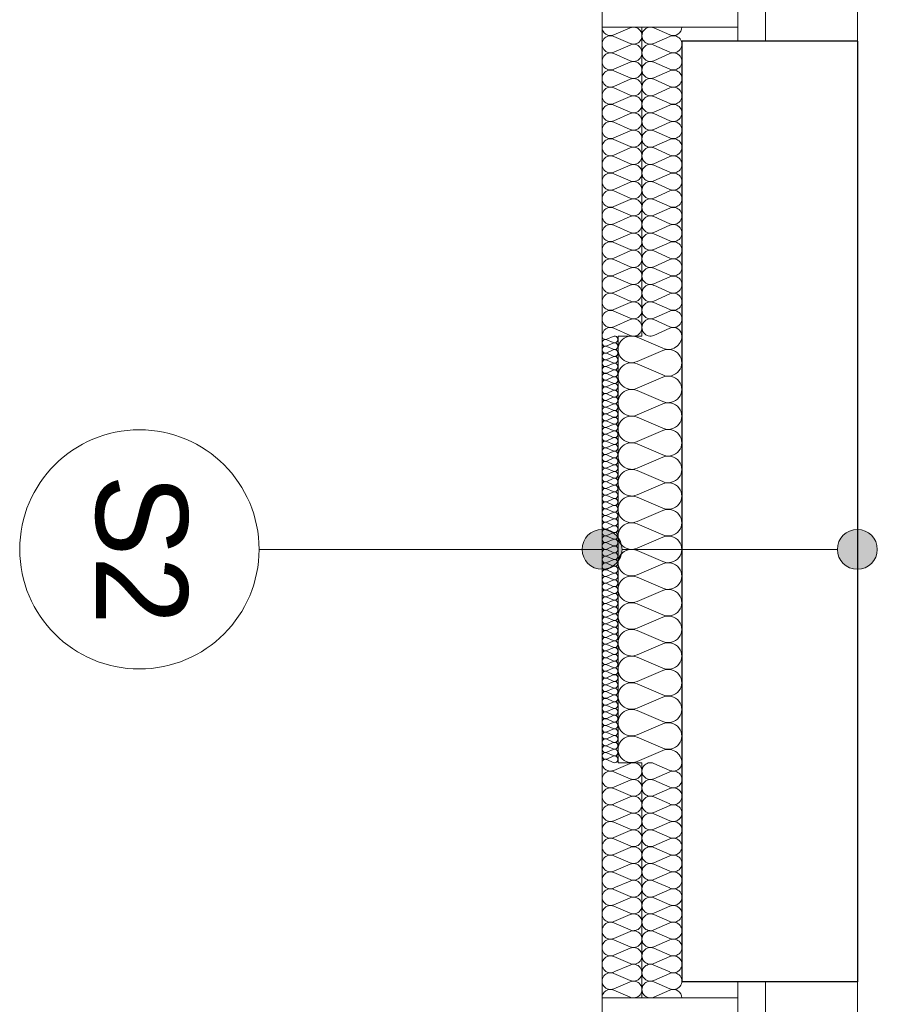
# Model space of a CAD drawing. Extents: x -438200 to -357500, y 15000 to 163871.
# Tile 8 of 148: x -431945 to -429795, y 28897 to 31366. Entities that reach past the tile are written whole.
import ezdxf

# ---------------------------------------------------------------- set-up
doc = ezdxf.new("R2010")
doc.units = 0
doc.header["$MEASUREMENT"] = 0
for name, color, linetype in [('#podkład', 252, 'Continuous'), ('Arch ocieplenie', 252, 'Continuous'), ('Arch opisy', 252, 'Continuous'), ('Inwent Izolacje', 252, 'Continuous')]:
    doc.layers.add(name, color=color, linetype=linetype)
for name, color, linetype, lineweight in [('Arch ocieplenie_Nr_Pióra__9', 252, 'Continuous', 13), ('Arch opisy_Nr_Pióra__1', 252, 'Continuous', 25), ('Arch opisy_Nr_Pióra__21', 252, 'Continuous', 9), ('Arch wykończenie_Nr_Pióra__3', 252, 'Continuous', 18), ('Inwent Izolacje_Nr_Pióra__2', 252, 'Continuous', 13), ('INWENT. OKNA_Nr_Pióra__5', 252, 'Continuous', 13), ('INWENT.ŚCIANY_Nr_Pióra__1', 252, 'Continuous', 25), ('INWENT.ŚCIANY_Nr_Pióra__2', 252, 'Continuous', 13), ('INWENT.ŚCIANY_Nr_Pióra__21', 252, 'Continuous', 9)]:
    doc.layers.add(name, color=color, linetype=linetype, lineweight=lineweight)
doc.styles.add('GENERATED_STYLE_5', font='txt')

# ---------------------------------------------------------------- blocks, each defined once
blk = doc.blocks.new('Izolacja cieplna 14_13', base_point=(-430484.9, 30572.6))
at = {"layer": 'Arch ocieplenie_Nr_Pióra__9', "linetype": 'Continuous'}
for p, q in [((-430456.9, 30571.9), (-430473, 30564.8)), ((-430473, 30563.4), (-430456.9, 30556.3)), ((-430456.9, 30554.9), (-430473, 30547.8)), ((-430473, 30546.4), (-430456.9, 30539.4)), ((-430456.9, 30537.9), (-430473, 30530.9)), ((-430473, 30529.4), (-430456.9, 30522.4)), ((-430456.9, 30520.9), (-430473, 30513.9)), ((-430473, 30512.5), (-430456.9, 30505.4)), ((-430456.9, 30504), (-430473, 30496.9)), ((-430473, 30495.5), (-430456.9, 30488.4)), ((-430456.9, 30487), (-430473, 30479.9)), ((-430473, 30478.5), (-430456.9, 30471.4)), ((-430456.9, 30470), (-430473, 30462.9)), ((-430473, 30461.5), (-430456.9, 30454.4)), ((-430456.9, 30453), (-430473, 30445.9)), ((-430473, 30444.5), (-430456.9, 30437.5)), ((-430456.9, 30436), (-430473, 30429)), ((-430473, 30427.5), (-430456.9, 30420.5)), ((-430456.9, 30419), (-430473, 30412)), ((-430473, 30410.5), (-430456.9, 30403.5)), ((-430456.9, 30402.1), (-430473, 30395)), ((-430473, 30393.6), (-430456.9, 30386.5)), ((-430456.9, 30385.1), (-430473, 30378)), ((-430473, 30376.6), (-430456.9, 30369.5)), ((-430456.9, 30368.1), (-430473, 30361)), ((-430473, 30359.6), (-430456.9, 30352.5)), ((-430456.9, 30351.1), (-430473, 30344)), ((-430473, 30342.6), (-430456.9, 30335.5)), ((-430456.9, 30334.1), (-430473, 30327.1)), ((-430473, 30325.6), (-430456.9, 30318.6)), ((-430456.9, 30317.1), (-430473, 30310.1)), ((-430473, 30308.6), (-430456.9, 30301.6)), ((-430456.9, 30300.2), (-430473, 30293.1)), ((-430473, 30291.7), (-430456.9, 30284.6)), ((-430456.9, 30283.2), (-430473, 30276.1)), ((-430473, 30274.7), (-430456.9, 30267.6)), ((-430456.9, 30266.2), (-430473, 30259.1)), ((-430473, 30257.7), (-430456.9, 30250.6)), ((-430456.9, 30249.2), (-430473, 30242.1)), ((-430473, 30240.7), (-430456.9, 30233.6)), ((-430456.9, 30232.2), (-430473, 30225.2)), ((-430473, 30223.7), (-430456.9, 30216.7)), ((-430456.9, 30215.2), (-430473, 30208.2)), ((-430473, 30206.7), (-430456.9, 30199.7)), ((-430456.9, 30198.2), (-430473, 30191.2)), ((-430473, 30189.8), (-430456.9, 30182.7)), ((-430456.9, 30181.3), (-430473, 30174.2)), ((-430473, 30172.8), (-430456.9, 30165.7)), ((-430456.9, 30164.3), (-430473, 30157.2)), ((-430473, 30155.8), (-430456.9, 30148.7)), ((-430456.9, 30147.3), (-430473, 30140.2)), ((-430473, 30138.8), (-430456.9, 30131.7)), ((-430456.9, 30130.3), (-430473, 30123.2)), ((-430473, 30121.8), (-430456.9, 30114.8)), ((-430456.9, 30113.3), (-430473, 30106.3)), ((-430473, 30104.8), (-430456.9, 30097.8)), ((-430456.9, 30096.3), (-430473, 30089.3)), ((-430473, 30087.9), (-430456.9, 30080.8)), ((-430456.9, 30079.4), (-430473, 30072.3)), ((-430473, 30070.9), (-430456.9, 30063.8)), ((-430456.9, 30062.4), (-430473, 30055.3)), ((-430473, 30053.9), (-430456.9, 30046.8)), ((-430456.9, 30045.4), (-430473, 30038.3)), ((-430473, 30036.9), (-430456.9, 30029.8)), ((-430456.9, 30028.4), (-430473, 30021.3)), ((-430473, 30019.9), (-430456.9, 30012.8)), ((-430456.9, 30011.4), (-430473, 30004.4)), ((-430473, 30002.9), (-430456.9, 29995.9)), ((-430456.9, 29994.4), (-430473, 29987.4)), ((-430473, 29985.9), (-430456.9, 29978.9)), ((-430456.9, 29977.5), (-430473, 29970.4)), ((-430473, 29969), (-430456.9, 29961.9)), ((-430456.9, 29960.5), (-430473, 29953.4)), ((-430473, 29952), (-430456.9, 29944.9)), ((-430456.9, 29943.5), (-430473, 29936.4)), ((-430473, 29935), (-430456.9, 29927.9)), ((-430456.9, 29926.5), (-430473, 29919.4)), ((-430473, 29918), (-430456.9, 29910.9)), ((-430456.9, 29909.5), (-430473, 29902.5)), ((-430473, 29901), (-430456.9, 29894)), ((-430456.9, 29892.5), (-430473, 29885.5)), ((-430473, 29884), (-430456.9, 29877)), ((-430456.9, 29875.5), (-430473, 29868.5)), ((-430473, 29867.1), (-430456.9, 29860)), ((-430456.9, 29858.6), (-430473, 29851.5)), ((-430473, 29850.1), (-430456.9, 29843)), ((-430456.9, 29841.6), (-430473, 29834.5)), ((-430473, 29833.1), (-430456.9, 29826)), ((-430456.9, 29824.6), (-430473, 29817.5)), ((-430473, 29816.1), (-430456.9, 29809)), ((-430456.9, 29807.6), (-430473, 29800.5)), ((-430473, 29799.1), (-430456.9, 29792.1)), ((-430456.9, 29790.6), (-430473, 29783.6)), ((-430473, 29782.1), (-430456.9, 29775.1)), ((-430456.9, 29773.6), (-430473, 29766.6)), ((-430473, 29765.2), (-430456.9, 29758.1)), ((-430456.9, 29756.7), (-430473, 29749.6)), ((-430473, 29748.2), (-430456.9, 29741.1)), ((-430456.9, 29739.7), (-430473, 29732.6)), ((-430473, 29731.2), (-430456.9, 29724.1)), ((-430456.9, 29722.7), (-430473, 29715.6)), ((-430473, 29714.2), (-430456.9, 29707.1)), ((-430456.9, 29705.7), (-430473, 29698.6)), ((-430473, 29697.2), (-430456.9, 29690.2)), ((-430456.9, 29688.7), (-430473, 29681.7)), ((-430473, 29680.2), (-430456.9, 29673.2)), ((-430456.9, 29671.7), (-430473, 29664.7)), ((-430473, 29663.2), (-430456.9, 29656.2)), ((-430456.9, 29654.8), (-430473, 29647.7)), ((-430473, 29646.3), (-430456.9, 29639.2)), ((-430456.9, 29637.8), (-430473, 29630.7)), ((-430473, 29629.3), (-430456.9, 29622.2)), ((-430456.9, 29620.8), (-430473, 29613.7)), ((-430473, 29612.3), (-430456.9, 29605.2)), ((-430456.9, 29603.8), (-430473, 29596.7)), ((-430473, 29595.3), (-430456.9, 29588.2)), ((-430456.9, 29586.8), (-430473, 29579.8)), ((-430473, 29578.3), (-430456.9, 29571.3)), ((-430456.9, 29569.8), (-430473, 29562.8)), ((-430473, 29561.3), (-430456.9, 29554.3)), ((-430456.9, 29552.9), (-430473, 29545.8)), ((-430473, 29544.4), (-430456.9, 29537.3)), ((-430456.9, 29535.9), (-430473, 29528.8)), ((-430473, 29527.4), (-430456.9, 29520.3)), ((-430456.9, 29518.9), (-430473, 29511.8)), ((-430473, 29510.4), (-430456.9, 29503.3))]:
    blk.add_line(p, q, dxfattribs=at)
for centre, start_param, end_param in [((-430476.4, 30555.6), 1.158004, 5.125183), ((-430476.4, 30572.6), 3.141593, 5.125182), ((-430453.5, 30564.1), 4.299595, 8.266775), ((-430453.5, 30547.1), 4.299595, 8.266775), ((-430476.4, 30538.6), 1.158004, 5.125183), ((-430476.4, 30521.7), 1.158004, 5.125183), ((-430453.5, 30530.2), 4.299595, 8.266775), ((-430476.4, 30504.7), 1.158004, 5.125183), ((-430453.5, 30513.2), 4.299595, 8.266775), ((-430453.5, 30496.2), 4.299595, 8.266775), ((-430476.4, 30487.7), 1.158004, 5.125183), ((-430476.4, 30470.7), 1.158004, 5.125183), ((-430453.5, 30479.2), 4.299595, 8.266775), ((-430476.4, 30453.7), 1.158004, 5.125183), ((-430453.5, 30462.2), 4.299595, 8.266775), ((-430453.5, 30445.2), 4.299595, 8.266775), ((-430476.4, 30436.7), 1.158004, 5.125183), ((-430476.4, 30419.8), 1.158004, 5.125183), ((-430453.5, 30428.2), 4.299595, 8.266775), ((-430476.4, 30402.8), 1.158004, 5.125183), ((-430453.5, 30411.3), 4.299595, 8.266775), ((-430453.5, 30394.3), 4.299595, 8.266775), ((-430476.4, 30385.8), 1.158004, 5.125183), ((-430476.4, 30368.8), 1.158004, 5.125183), ((-430453.5, 30377.3), 4.299595, 8.266775), ((-430476.4, 30351.8), 1.158004, 5.125183), ((-430453.5, 30360.3), 4.299595, 8.266775), ((-430453.5, 30343.3), 4.299595, 8.266775), ((-430476.4, 30334.8), 1.158004, 5.125183), ((-430476.4, 30317.8), 1.158004, 5.125183), ((-430453.5, 30326.3), 4.299595, 8.266775), ((-430476.4, 30300.9), 1.158004, 5.125183), ((-430453.5, 30309.4), 4.299595, 8.266775), ((-430476.4, 30283.9), 1.158004, 5.125183), ((-430453.5, 30292.4), 4.299595, 8.266775), ((-430453.5, 30275.4), 4.299595, 8.266775), ((-430476.4, 30266.9), 1.158004, 5.125183), ((-430476.4, 30249.9), 1.158004, 5.125183), ((-430453.5, 30258.4), 4.299595, 8.266775), ((-430476.4, 30232.9), 1.158004, 5.125183), ((-430453.5, 30241.4), 4.299595, 8.266775), ((-430453.5, 30224.4), 4.299595, 8.266775), ((-430476.4, 30215.9), 1.158004, 5.125183), ((-430476.4, 30199), 1.158004, 5.125183), ((-430453.5, 30207.5), 4.299595, 8.266775), ((-430476.4, 30182), 1.158004, 5.125183), ((-430453.5, 30190.5), 4.299595, 8.266775), ((-430453.5, 30173.5), 4.299595, 8.266775), ((-430476.4, 30165), 1.158004, 5.125183), ((-430476.4, 30148), 1.158004, 5.125183), ((-430453.5, 30156.5), 4.299595, 8.266775), ((-430476.4, 30131), 1.158004, 5.125183), ((-430453.5, 30139.5), 4.299595, 8.266775), ((-430453.5, 30122.5), 4.299595, 8.266775), ((-430476.4, 30114), 1.158004, 5.125183), ((-430476.4, 30097.1), 1.158004, 5.125183), ((-430453.5, 30105.5), 4.299595, 8.266775), ((-430476.4, 30080.1), 1.158004, 5.125183), ((-430453.5, 30088.6), 4.299595, 8.266775), ((-430453.5, 30071.6), 4.299595, 8.266775), ((-430476.4, 30063.1), 1.158004, 5.125183), ((-430476.4, 30046.1), 1.158004, 5.125183), ((-430453.5, 30054.6), 4.299595, 8.266775), ((-430476.4, 30029.1), 1.158004, 5.125183), ((-430453.5, 30037.6), 4.299595, 8.266775), ((-430476.4, 30012.1), 1.158004, 5.125183), ((-430453.5, 30020.6), 4.299595, 8.266775), ((-430453.5, 30003.6), 4.299595, 8.266775), ((-430476.4, 29995.2), 1.158004, 5.125183), ((-430476.4, 29978.2), 1.158004, 5.125183), ((-430453.5, 29986.7), 4.299595, 8.266775), ((-430476.4, 29961.2), 1.158004, 5.125183), ((-430453.5, 29969.7), 4.299595, 8.266775), ((-430453.5, 29952.7), 4.299595, 8.266775), ((-430476.4, 29944.2), 1.158004, 5.125183), ((-430476.4, 29927.2), 1.158004, 5.125183), ((-430453.5, 29935.7), 4.299595, 8.266775), ((-430476.4, 29910.2), 1.158004, 5.125183), ((-430453.5, 29918.7), 4.299595, 8.266775), ((-430453.5, 29901.7), 4.299595, 8.266775), ((-430476.4, 29893.2), 1.158004, 5.125183), ((-430476.4, 29876.3), 1.158004, 5.125183), ((-430453.5, 29884.8), 4.299595, 8.266775), ((-430476.4, 29859.3), 1.158004, 5.125183), ((-430453.5, 29867.8), 4.299595, 8.266775), ((-430453.5, 29850.8), 4.299595, 8.266775), ((-430476.4, 29842.3), 1.158004, 5.125183), ((-430476.4, 29825.3), 1.158004, 5.125183), ((-430453.5, 29833.8), 4.299595, 8.266775), ((-430476.4, 29808.3), 1.158004, 5.125183), ((-430453.5, 29816.8), 4.299595, 8.266775), ((-430453.5, 29799.8), 4.299595, 8.266775), ((-430476.4, 29791.3), 1.158004, 5.125183), ((-430476.4, 29774.4), 1.158004, 5.125183), ((-430453.5, 29782.8), 4.299595, 8.266775), ((-430476.4, 29757.4), 1.158004, 5.125183), ((-430453.5, 29765.9), 4.299595, 8.266775), ((-430476.4, 29740.4), 1.158004, 5.125183), ((-430453.5, 29748.9), 4.299595, 8.266775), ((-430453.5, 29731.9), 4.299595, 8.266775), ((-430476.4, 29723.4), 1.158004, 5.125183), ((-430476.4, 29706.4), 1.158004, 5.125183), ((-430453.5, 29714.9), 4.299595, 8.266775), ((-430476.4, 29689.4), 1.158004, 5.125183), ((-430453.5, 29697.9), 4.299595, 8.266775), ((-430453.5, 29680.9), 4.299595, 8.266775), ((-430476.4, 29672.5), 1.158004, 5.125183), ((-430476.4, 29655.5), 1.158004, 5.125183), ((-430453.5, 29664), 4.299595, 8.266775), ((-430476.4, 29638.5), 1.158004, 5.125183), ((-430453.5, 29647), 4.299595, 8.266775), ((-430453.5, 29630), 4.299595, 8.266775), ((-430476.4, 29621.5), 1.158004, 5.125183), ((-430476.4, 29604.5), 1.158004, 5.125183), ((-430453.5, 29613), 4.299595, 8.266775), ((-430476.4, 29587.5), 1.158004, 5.125183), ((-430453.5, 29596), 4.299595, 8.266775), ((-430453.5, 29579), 4.299595, 8.266775), ((-430476.4, 29570.5), 1.158004, 5.125183), ((-430476.4, 29553.6), 1.158004, 5.125183), ((-430453.5, 29562.1), 4.299595, 8.266775), ((-430476.4, 29536.6), 1.158004, 5.125183), ((-430453.5, 29545.1), 4.299595, 8.266775), ((-430453.5, 29528.1), 4.299595, 8.266775), ((-430476.4, 29519.6), 1.158004, 5.125183), ((-430453.5, 29511.1), 4.299595, 8.266775), ((-430476.4, 29502.6), 1.158004, 3.141593)]:
    blk.add_ellipse(centre, major_axis=(8.51, 0), ratio=0.99823, start_param=start_param, end_param=end_param, dxfattribs=at)
blk = doc.blocks.new('Izolacja cieplna 14_15', base_point=(-430484.9, 29502.6))
at = {"layer": 'Arch ocieplenie_Nr_Pióra__9', "linetype": 'Continuous'}
for p, q in [((-430414.7, 29500.8), (-430455.1, 29483.3)), ((-430455.1, 29479.8), (-430414.7, 29462.2)), ((-430414.7, 29458.7), (-430455.1, 29441.2)), ((-430455.1, 29437.6), (-430414.7, 29420.1)), ((-430414.7, 29416.6), (-430455.1, 29399)), ((-430455.1, 29395.5), (-430414.7, 29378)), ((-430414.7, 29374.4), (-430455.1, 29356.9)), ((-430455.1, 29353.3), (-430414.7, 29335.8)), ((-430414.7, 29332.3), (-430455.1, 29314.7)), ((-430455.1, 29311.2), (-430414.7, 29293.7)), ((-430414.7, 29290.1), (-430455.1, 29272.6)), ((-430455.1, 29269.1), (-430414.7, 29251.5)), ((-430414.7, 29248), (-430455.1, 29230.5)), ((-430455.1, 29226.9), (-430414.7, 29209.4)), ((-430414.7, 29205.8), (-430455.1, 29188.3)), ((-430455.1, 29184.8), (-430414.7, 29167.2)), ((-430414.7, 29163.7), (-430455.1, 29146.2)), ((-430455.1, 29142.6), (-430414.7, 29125.1)), ((-430414.7, 29121.6), (-430455.1, 29104)), ((-430455.1, 29100.5), (-430414.7, 29083)), ((-430414.7, 29079.4), (-430455.1, 29061.9)), ((-430455.1, 29058.3), (-430414.7, 29040.8)), ((-430414.7, 29037.3), (-430455.1, 29019.7)), ((-430455.1, 29016.2), (-430414.7, 28998.7)), ((-430414.7, 28995.1), (-430455.1, 28977.6)), ((-430455.1, 28974.1), (-430414.7, 28956.5)), ((-430414.7, 28953), (-430455.1, 28935.5)), ((-430455.1, 28931.9), (-430414.7, 28914.4))]:
    blk.add_line(p, q, dxfattribs=at)
for centre, start_param, end_param in [((-430463.7, 29502.6), 3.141593, 5.125182), ((-430406.2, 29481.5), 4.299595, 8.266775), ((-430463.7, 29460.5), 1.158004, 5.125183), ((-430463.7, 29418.3), 1.158004, 5.125183), ((-430406.2, 29439.4), 4.299595, 8.266775), ((-430406.2, 29397.3), 4.299595, 8.266775), ((-430463.7, 29376.2), 1.158004, 5.125183), ((-430406.2, 29355.1), 4.299595, 8.266775), ((-430463.7, 29334), 1.158004, 5.125183), ((-430463.7, 29291.9), 1.158004, 5.125183), ((-430406.2, 29313), 4.299595, 8.266775), ((-430406.2, 29270.8), 4.299595, 8.266775), ((-430463.7, 29249.8), 1.158004, 5.125183), ((-430406.2, 29228.7), 4.299595, 8.266775), ((-430463.7, 29207.6), 1.158004, 5.125183), ((-430406.2, 29186.5), 4.299595, 8.266775), ((-430463.7, 29165.5), 1.158004, 5.125183), ((-430406.2, 29144.4), 4.299595, 8.266775), ((-430463.7, 29123.3), 1.158004, 5.125183), ((-430406.2, 29102.3), 4.299595, 8.266775), ((-430463.7, 29081.2), 1.158004, 5.125183), ((-430406.2, 29060.1), 4.299595, 8.266775), ((-430463.7, 29039), 1.158004, 5.125183), ((-430463.7, 28996.9), 1.158004, 5.125183), ((-430406.2, 29018), 4.299595, 8.266775), ((-430406.2, 28975.8), 4.299595, 8.266775), ((-430463.7, 28954.8), 1.158004, 5.125183), ((-430406.2, 28933.7), 4.299595, 8.266775), ((-430463.7, 28912.6), 1.158004, 3.141593)]:
    blk.add_ellipse(centre, major_axis=(21.3, 0), ratio=0.990766, start_param=start_param, end_param=end_param, dxfattribs=at)
blk = doc.blocks.new('Izolacja cieplna 14_16', base_point=(-430484.9, 31347.6))
at = {"layer": 'Arch ocieplenie_Nr_Pióra__9', "linetype": 'Continuous'}
for p, q in [((-430414.7, 31345.8), (-430455.1, 31327.9)), ((-430455.1, 31324.3), (-430414.7, 31306.4)), ((-430414.7, 31302.7), (-430455.1, 31284.8)), ((-430455.1, 31281.2), (-430414.7, 31263.3)), ((-430414.7, 31259.7), (-430455.1, 31241.8)), ((-430455.1, 31238.2), (-430414.7, 31220.3)), ((-430414.7, 31216.6), (-430455.1, 31198.7)), ((-430455.1, 31195.1), (-430414.7, 31177.2)), ((-430414.7, 31173.6), (-430455.1, 31155.7)), ((-430455.1, 31152.1), (-430414.7, 31134.1)), ((-430414.7, 31130.5), (-430455.1, 31112.6)), ((-430455.1, 31109), (-430414.7, 31091.1)), ((-430414.7, 31087.5), (-430455.1, 31069.6)), ((-430455.1, 31065.9), (-430414.7, 31048)), ((-430414.7, 31044.4), (-430455.1, 31026.5)), ((-430455.1, 31022.9), (-430414.7, 31005)), ((-430414.7, 31001.4), (-430455.1, 30983.4)), ((-430455.1, 30979.8), (-430414.7, 30961.9)), ((-430414.7, 30958.3), (-430455.1, 30940.4)), ((-430455.1, 30936.8), (-430414.7, 30918.9)), ((-430414.7, 30915.2), (-430455.1, 30897.3)), ((-430455.1, 30893.7), (-430414.7, 30875.8)), ((-430414.7, 30872.2), (-430455.1, 30854.3)), ((-430455.1, 30850.7), (-430414.7, 30832.8)), ((-430414.7, 30829.1), (-430455.1, 30811.2)), ((-430455.1, 30807.6), (-430414.7, 30789.7)), ((-430414.7, 30786.1), (-430455.1, 30768.2)), ((-430455.1, 30764.6), (-430414.7, 30746.6)), ((-430414.7, 30743), (-430455.1, 30725.1)), ((-430455.1, 30721.5), (-430414.7, 30703.6)), ((-430414.7, 30700), (-430455.1, 30682.1)), ((-430455.1, 30678.4), (-430414.7, 30660.5)), ((-430414.7, 30656.9), (-430455.1, 30639)), ((-430455.1, 30635.4), (-430414.7, 30617.5)), ((-430414.7, 30613.9), (-430455.1, 30595.9)), ((-430455.1, 30592.3), (-430414.7, 30574.4))]:
    blk.add_line(p, q, dxfattribs=at)
for centre, start_param, end_param in [((-430463.7, 31347.6), 4.712389, 6.695979), ((-430406.2, 31326.1), 5.870392, 9.837571), ((-430463.7, 31304.6), 2.7288, 6.695979), ((-430406.2, 31283), 5.870392, 9.837571), ((-430463.7, 31261.5), 2.7288, 6.695979), ((-430463.7, 31218.4), 2.7288, 6.695979), ((-430406.2, 31240), 5.870392, 9.837571), ((-430406.2, 31196.9), 5.870392, 9.837571), ((-430463.7, 31175.4), 2.7288, 6.695979), ((-430406.2, 31153.9), 5.870392, 9.837571), ((-430463.7, 31132.3), 2.7288, 6.695979), ((-430406.2, 31110.8), 5.870392, 9.837571), ((-430463.7, 31089.3), 2.7288, 6.695979), ((-430463.7, 31046.2), 2.7288, 6.695979), ((-430406.2, 31067.8), 5.870392, 9.837571), ((-430406.2, 31024.7), 5.870392, 9.837571), ((-430463.7, 31003.2), 2.7288, 6.695979), ((-430406.2, 30981.6), 5.870392, 9.837571), ((-430463.7, 30960.1), 2.7288, 6.695979), ((-430406.2, 30938.6), 5.870392, 9.837571), ((-430463.7, 30917.1), 2.7288, 6.695979), ((-430463.7, 30874), 2.7288, 6.695979), ((-430406.2, 30895.5), 5.870392, 9.837571), ((-430406.2, 30852.5), 5.870392, 9.837571), ((-430463.7, 30830.9), 2.7288, 6.695979), ((-430406.2, 30809.4), 5.870392, 9.837571), ((-430463.7, 30787.9), 2.7288, 6.695979), ((-430406.2, 30766.4), 5.870392, 9.837571), ((-430463.7, 30744.8), 2.7288, 6.695979), ((-430406.2, 30723.3), 5.870392, 9.837571), ((-430463.7, 30701.8), 2.7288, 6.695979), ((-430406.2, 30680.3), 5.870392, 9.837571), ((-430463.7, 30658.7), 2.7288, 6.695979), ((-430406.2, 30637.2), 5.870392, 9.837571), ((-430463.7, 30615.7), 2.7288, 6.695979), ((-430406.2, 30594.1), 5.870392, 9.837571), ((-430463.7, 30572.6), 2.7288, 4.712389)]:
    blk.add_ellipse(centre, major_axis=(0, -21.5), ratio=0.987924, start_param=start_param, end_param=end_param, dxfattribs=at)
blk = doc.blocks.new('Izolacja cieplna 14_266', base_point=(-430284.9, 30572.6))
at = {"layer": 'Inwent Izolacje_Nr_Pióra__2', "linetype": 'Continuous'}
for p, q in [((-430314.7, 31327.9), (-430355.1, 31345.8)), ((-430355.1, 31306.4), (-430314.7, 31324.3)), ((-430314.7, 31284.8), (-430355.1, 31302.7)), ((-430355.1, 31263.3), (-430314.7, 31281.2)), ((-430314.7, 31241.8), (-430355.1, 31259.7)), ((-430355.1, 31220.3), (-430314.7, 31238.2)), ((-430314.7, 31198.7), (-430355.1, 31216.6)), ((-430355.1, 31177.2), (-430314.7, 31195.1)), ((-430314.7, 31155.7), (-430355.1, 31173.6)), ((-430355.1, 31134.1), (-430314.7, 31152.1)), ((-430314.7, 31112.6), (-430355.1, 31130.5)), ((-430355.1, 31091.1), (-430314.7, 31109)), ((-430314.7, 31069.6), (-430355.1, 31087.5)), ((-430355.1, 31048), (-430314.7, 31065.9)), ((-430314.7, 31026.5), (-430355.1, 31044.4)), ((-430355.1, 31005), (-430314.7, 31022.9)), ((-430314.7, 30983.4), (-430355.1, 31001.4)), ((-430355.1, 30961.9), (-430314.7, 30979.8)), ((-430314.7, 30940.4), (-430355.1, 30958.3)), ((-430355.1, 30918.9), (-430314.7, 30936.8)), ((-430314.7, 30897.3), (-430355.1, 30915.2)), ((-430355.1, 30875.8), (-430314.7, 30893.7)), ((-430314.7, 30854.3), (-430355.1, 30872.2)), ((-430355.1, 30832.8), (-430314.7, 30850.7)), ((-430314.7, 30811.2), (-430355.1, 30829.1)), ((-430355.1, 30789.7), (-430314.7, 30807.6)), ((-430314.7, 30768.2), (-430355.1, 30786.1)), ((-430355.1, 30746.6), (-430314.7, 30764.6)), ((-430314.7, 30725.1), (-430355.1, 30743)), ((-430355.1, 30703.6), (-430314.7, 30721.5)), ((-430314.7, 30682.1), (-430355.1, 30700)), ((-430355.1, 30660.5), (-430314.7, 30678.4)), ((-430314.7, 30639), (-430355.1, 30656.9)), ((-430355.1, 30617.5), (-430314.7, 30635.4)), ((-430314.7, 30595.9), (-430355.1, 30613.9)), ((-430355.1, 30574.4), (-430314.7, 30592.3))]:
    blk.add_line(p, q, dxfattribs=at)
for centre, start_param, end_param in [((-430363.7, 31326.1), 5.870392, 9.837571), ((-430306.2, 31347.6), 2.7288, 4.712389), ((-430306.2, 31304.6), 2.7288, 6.695979), ((-430363.7, 31283), 5.870392, 9.837571), ((-430306.2, 31261.5), 2.7288, 6.695979), ((-430363.7, 31240), 5.870392, 9.837571), ((-430306.2, 31218.4), 2.7288, 6.695979), ((-430363.7, 31196.9), 5.870392, 9.837571), ((-430306.2, 31175.4), 2.7288, 6.695979), ((-430363.7, 31153.9), 5.870392, 9.837571), ((-430306.2, 31132.3), 2.7288, 6.695979), ((-430363.7, 31110.8), 5.870392, 9.837571), ((-430306.2, 31089.3), 2.7288, 6.695979), ((-430363.7, 31067.7), 5.870392, 9.837571), ((-430306.2, 31046.2), 2.7288, 6.695979), ((-430363.7, 31024.7), 5.870392, 9.837571), ((-430306.2, 31003.2), 2.7288, 6.695979), ((-430363.7, 30981.6), 5.870392, 9.837571), ((-430306.2, 30960.1), 2.7288, 6.695979), ((-430363.7, 30938.6), 5.870392, 9.837571), ((-430306.2, 30917.1), 2.7288, 6.695979), ((-430363.7, 30895.5), 5.870392, 9.837571), ((-430306.2, 30874), 2.7288, 6.695979), ((-430363.7, 30852.5), 5.870392, 9.837571), ((-430306.2, 30830.9), 2.7288, 6.695979), ((-430363.7, 30809.4), 5.870392, 9.837571), ((-430306.2, 30787.9), 2.7288, 6.695979), ((-430363.7, 30766.4), 5.870392, 9.837571), ((-430363.7, 30723.3), 5.870392, 9.837571), ((-430306.2, 30744.8), 2.7288, 6.695979), ((-430306.2, 30701.8), 2.7288, 6.695979), ((-430363.7, 30680.2), 5.870392, 9.837571), ((-430306.2, 30658.7), 2.7288, 6.695979), ((-430363.7, 30637.2), 5.870392, 9.837571), ((-430306.2, 30615.7), 2.7288, 6.695979), ((-430363.7, 30594.1), 5.870392, 9.837571), ((-430306.2, 30572.6), 4.712389, 6.695979)]:
    blk.add_ellipse(centre, major_axis=(0, 21.5), ratio=0.987924, start_param=start_param, end_param=end_param, dxfattribs=at)
blk = doc.blocks.new('Izolacja cieplna 14_267', base_point=(-430284.9, 28912.6))
at = {"layer": 'Inwent Izolacje_Nr_Pióra__2', "linetype": 'Continuous'}
for p, q in [((-430314.7, 29483.3), (-430355.1, 29500.8)), ((-430355.1, 29462.2), (-430314.7, 29479.8)), ((-430314.7, 29441.2), (-430355.1, 29458.7)), ((-430355.1, 29420.1), (-430314.7, 29437.6)), ((-430314.7, 29399), (-430355.1, 29416.6)), ((-430355.1, 29378), (-430314.7, 29395.5)), ((-430314.7, 29356.9), (-430355.1, 29374.4)), ((-430355.1, 29335.8), (-430314.7, 29353.3)), ((-430314.7, 29314.7), (-430355.1, 29332.3)), ((-430355.1, 29293.7), (-430314.7, 29311.2)), ((-430314.7, 29272.6), (-430355.1, 29290.1)), ((-430355.1, 29251.5), (-430314.7, 29269.1)), ((-430314.7, 29230.5), (-430355.1, 29248)), ((-430355.1, 29209.4), (-430314.7, 29226.9)), ((-430314.7, 29188.3), (-430355.1, 29205.8)), ((-430355.1, 29167.2), (-430314.7, 29184.8)), ((-430314.7, 29146.2), (-430355.1, 29163.7)), ((-430355.1, 29125.1), (-430314.7, 29142.6)), ((-430314.7, 29104), (-430355.1, 29121.6)), ((-430355.1, 29083), (-430314.7, 29100.5)), ((-430314.7, 29061.9), (-430355.1, 29079.4)), ((-430355.1, 29040.8), (-430314.7, 29058.3)), ((-430314.7, 29019.7), (-430355.1, 29037.3)), ((-430355.1, 28998.7), (-430314.7, 29016.2)), ((-430314.7, 28977.6), (-430355.1, 28995.1)), ((-430355.1, 28956.5), (-430314.7, 28974.1)), ((-430314.7, 28935.5), (-430355.1, 28953)), ((-430355.1, 28914.4), (-430314.7, 28931.9))]:
    blk.add_line(p, q, dxfattribs=at)
for centre, start_param, end_param in [((-430363.7, 29481.5), 4.299595, 8.266775), ((-430306.2, 29502.6), 1.158004, 3.141593), ((-430306.2, 29460.5), 1.158004, 5.125183), ((-430363.7, 29439.4), 4.299595, 8.266775), ((-430306.2, 29418.3), 1.158004, 5.125183), ((-430363.7, 29397.3), 4.299595, 8.266775), ((-430306.2, 29376.2), 1.158004, 5.125183), ((-430363.7, 29355.1), 4.299595, 8.266775), ((-430306.2, 29334), 1.158004, 5.125183), ((-430363.7, 29313), 4.299595, 8.266775), ((-430306.2, 29291.9), 1.158004, 5.125183), ((-430363.7, 29270.8), 4.299595, 8.266775), ((-430306.2, 29249.8), 1.158004, 5.125183), ((-430363.7, 29228.7), 4.299595, 8.266775), ((-430306.2, 29207.6), 1.158004, 5.125183), ((-430363.7, 29186.5), 4.299595, 8.266775), ((-430363.7, 29144.4), 4.299595, 8.266775), ((-430306.2, 29165.5), 1.158004, 5.125183), ((-430306.2, 29123.3), 1.158004, 5.125183), ((-430363.7, 29102.3), 4.299595, 8.266775), ((-430306.2, 29081.2), 1.158004, 5.125183), ((-430363.7, 29060.1), 4.299595, 8.266775), ((-430306.2, 29039), 1.158004, 5.125183), ((-430363.7, 29018), 4.299595, 8.266775), ((-430306.2, 28996.9), 1.158004, 5.125183), ((-430363.7, 28975.8), 4.299595, 8.266775), ((-430306.2, 28954.8), 1.158004, 5.125183), ((-430363.7, 28933.7), 4.299595, 8.266775), ((-430306.2, 28912.6), 3.141593, 5.125182)]:
    blk.add_ellipse(centre, major_axis=(-21.3, 0), ratio=0.990766, start_param=start_param, end_param=end_param, dxfattribs=at)
blk = doc.blocks.new('Izolacja cieplna 14_268', base_point=(-430284.9, 29502.6))
at = {"layer": 'Inwent Izolacje_Nr_Pióra__2', "linetype": 'Continuous'}
for p, q in [((-430332.6, 30542), (-430397.3, 30569.8)), ((-430397.3, 30508.5), (-430332.6, 30536.4)), ((-430332.6, 30475.1), (-430397.3, 30502.9)), ((-430397.3, 30441.7), (-430332.6, 30469.5)), ((-430332.6, 30408.2), (-430397.3, 30436.1)), ((-430397.3, 30374.8), (-430332.6, 30402.6)), ((-430332.6, 30341.4), (-430397.3, 30369.2)), ((-430397.3, 30307.9), (-430332.6, 30335.7)), ((-430332.6, 30274.5), (-430397.3, 30302.3)), ((-430397.3, 30241), (-430332.6, 30268.9)), ((-430332.6, 30207.6), (-430397.3, 30235.4)), ((-430397.3, 30174.2), (-430332.6, 30202)), ((-430332.6, 30140.7), (-430397.3, 30168.6)), ((-430397.3, 30107.3), (-430332.6, 30135.1)), ((-430332.6, 30073.9), (-430397.3, 30101.7)), ((-430397.3, 30040.4), (-430332.6, 30068.2)), ((-430332.6, 30007), (-430397.3, 30034.8)), ((-430397.3, 29973.5), (-430332.6, 30001.4)), ((-430332.6, 29940.1), (-430397.3, 29967.9)), ((-430397.3, 29906.7), (-430332.6, 29934.5)), ((-430332.6, 29873.2), (-430397.3, 29901.1)), ((-430397.3, 29839.8), (-430332.6, 29867.6)), ((-430332.6, 29806.4), (-430397.3, 29834.2)), ((-430397.3, 29772.9), (-430332.6, 29800.7)), ((-430332.6, 29739.5), (-430397.3, 29767.3)), ((-430397.3, 29706), (-430332.6, 29733.9)), ((-430332.6, 29672.6), (-430397.3, 29700.4)), ((-430397.3, 29639.2), (-430332.6, 29667)), ((-430332.6, 29605.7), (-430397.3, 29633.6)), ((-430397.3, 29572.3), (-430332.6, 29600.1)), ((-430332.6, 29538.9), (-430397.3, 29566.7)), ((-430397.3, 29505.4), (-430332.6, 29533.2))]:
    blk.add_line(p, q, dxfattribs=at)
for centre, start_param, end_param in [((-430410.9, 30539.2), 4.299595, 8.266775), ((-430319, 30572.6), 1.158004, 3.141593), ((-430319, 30505.7), 1.158004, 5.125183), ((-430410.9, 30472.3), 4.299595, 8.266775), ((-430319, 30438.9), 1.158004, 5.125183), ((-430410.9, 30405.4), 4.299595, 8.266775), ((-430319, 30372), 1.158004, 5.125183), ((-430410.9, 30338.5), 4.299595, 8.266775), ((-430319, 30305.1), 1.158004, 5.125183), ((-430410.9, 30271.7), 4.299595, 8.266775), ((-430319, 30238.2), 1.158004, 5.125183), ((-430410.9, 30204.8), 4.299595, 8.266775), ((-430319, 30171.4), 1.158004, 5.125183), ((-430410.9, 30137.9), 4.299595, 8.266775), ((-430319, 30104.5), 1.158004, 5.125183), ((-430410.9, 30071), 4.299595, 8.266775), ((-430319, 30037.6), 1.158004, 5.125183), ((-430410.9, 30004.2), 4.299595, 8.266775), ((-430319, 29970.7), 1.158004, 5.125183), ((-430410.9, 29937.3), 4.299595, 8.266775), ((-430319, 29903.9), 1.158004, 5.125183), ((-430410.9, 29870.4), 4.299595, 8.266775), ((-430319, 29837), 1.158004, 5.125183), ((-430410.9, 29803.5), 4.299595, 8.266775), ((-430319, 29770.1), 1.158004, 5.125183), ((-430410.9, 29736.7), 4.299595, 8.266775), ((-430319, 29703.2), 1.158004, 5.125183), ((-430410.9, 29669.8), 4.299595, 8.266775), ((-430319, 29636.4), 1.158004, 5.125183), ((-430410.9, 29602.9), 4.299595, 8.266775), ((-430319, 29569.5), 1.158004, 5.125183), ((-430410.9, 29536), 4.299595, 8.266775), ((-430319, 29502.6), 3.141593, 5.125182)]:
    blk.add_ellipse(centre, major_axis=(-34, 0), ratio=0.982632, start_param=start_param, end_param=end_param, dxfattribs=at)
blk = doc.blocks.new('Linia_60', base_point=(-430484.9, 30037.6))
at = {"layer": 'Arch opisy_Nr_Pióra__21', "linetype": 'Continuous'}
blk.add_line((-430484.9, 30037.6), (-431344.7, 30037.6), dxfattribs=at)
blk.add_circle((-431644.7, 30037.6), 300, dxfattribs=at)
blk = doc.blocks.new('Linia_61', base_point=(-429844.9, 30037.6))
at = {"layer": 'Arch opisy_Nr_Pióra__21', "linetype": 'Continuous'}
for points in [[(-430434.9, 30037.6), (-430438.8, 30056.7), (-430449.6, 30073), (-430465.8, 30083.8), (-430484.9, 30087.6), (-430504.1, 30083.8), (-430520.3, 30073), (-430531.1, 30056.7), (-430534.9, 30037.6), (-430531.1, 30018.5), (-430520.3, 30002.3), (-430504.1, 29991.4), (-430484.9, 29987.6), (-430465.8, 29991.4), (-430449.6, 30002.3), (-430438.8, 30018.5)], [(-429794.9, 30037.6), (-429798.8, 30056.7), (-429809.6, 30073), (-429825.8, 30083.8), (-429844.9, 30087.6), (-429864.1, 30083.8), (-429880.3, 30073), (-429891.1, 30056.7), (-429894.9, 30037.6), (-429891.1, 30018.5), (-429880.3, 30002.3), (-429864.1, 29991.4), (-429844.9, 29987.6), (-429825.8, 29991.4), (-429809.6, 30002.3), (-429798.8, 30018.5)]]:
    blk.add_hatch(color=256, dxfattribs=at).paths.add_polyline_path(points, flags=0)
blk.add_line((-429894.9, 30037.6), (-430434.9, 30037.6), dxfattribs=at)
for centre in [(-430484.9, 30037.6), (-429844.9, 30037.6)]:
    blk.add_circle(centre, 50, dxfattribs=at)
blk = doc.blocks.new('parter')
at = {"layer": 'Arch wykończenie_Nr_Pióra__3', "color": 252, "linetype": 'Continuous'}
for p, q in [((-430484.9, 31347.6), (-430144.9, 31347.6)), ((-430484.9, 31347.6), (-430484.9, 28912.6)), ((-430484.9, 28912.6), (-430144.9, 28912.6))]:
    blk.add_line(p, q, dxfattribs=at)
at = {"layer": 'INWENT. OKNA_Nr_Pióra__5', "color": 252, "linetype": 'Continuous'}
for p, q in [((-430144.9, 32172.6), (-430144.9, 31312.6)), ((-430074.9, 32172.6), (-430074.9, 31312.6)), ((-430074.9, 31312.6), (-430144.9, 31312.6)), ((-430074.9, 28952.6), (-430144.9, 28952.6)), ((-430144.9, 28952.6), (-430144.9, 28072.6)), ((-430074.9, 28952.6), (-430074.9, 28072.6))]:
    blk.add_line(p, q, dxfattribs=at)
at = {"layer": 'INWENT.ŚCIANY_Nr_Pióra__1', "color": 252, "linetype": 'Continuous'}
for p, q in [((-429844.9, 31312.6), (-430284.9, 31312.6)), ((-430284.9, 31312.6), (-430284.9, 28952.6)), ((-429844.9, 31312.6), (-429844.9, 28952.6)), ((-429844.9, 28952.6), (-430284.9, 28952.6))]:
    blk.add_line(p, q, dxfattribs=at)
at = {"layer": 'INWENT.ŚCIANY_Nr_Pióra__2', "color": 252, "linetype": 'Continuous'}
for p, q in [((-430384.9, 30572.6), (-430384.9, 31347.6)), ((-430444.9, 30572.6), (-430384.9, 30572.6)), ((-430444.9, 30572.6), (-430444.9, 29502.6)), ((-430444.9, 29502.6), (-430384.9, 29502.6)), ((-430384.9, 29502.6), (-430384.9, 28912.6))]:
    blk.add_line(p, q, dxfattribs=at)
at = {"layer": 'INWENT.ŚCIANY_Nr_Pióra__21', "color": 252, "linetype": 'Continuous'}
for p, q in [((-429844.9, 32172.6), (-429844.9, 31312.6)), ((-430484.9, 32137.6), (-430484.9, 31347.6)), ((-429844.9, 28072.6), (-429844.9, 28952.6)), ((-430484.9, 28112.6), (-430484.9, 28912.6))]:
    blk.add_line(p, q, dxfattribs=at)
at = {"layer": 'Arch ocieplenie', "color": 252, "linetype": 'Continuous', "lineweight": 13}
for name, p in [('Izolacja cieplna 14_16', (-430484.9, 31347.6)), ('Izolacja cieplna 14_13', (-430484.9, 30572.6)), ('Izolacja cieplna 14_15', (-430484.9, 29502.6))]:
    blk.add_blockref(name, p, dxfattribs=at)
at = {"layer": 'Arch opisy', "color": 252, "linetype": 'Continuous'}
for name, p in [('Linia_60', (-430484.9, 30037.6)), ('Linia_61', (-429844.9, 30037.6))]:
    blk.add_blockref(name, p, dxfattribs=at)
at = {"layer": 'Inwent Izolacje', "color": 252, "linetype": 'Continuous', "lineweight": 13}
for name, p in [('Izolacja cieplna 14_266', (-430284.9, 30572.6)), ('Izolacja cieplna 14_268', (-430284.9, 29502.6)), ('Izolacja cieplna 14_267', (-430284.9, 28912.6))]:
    blk.add_blockref(name, p, dxfattribs=at)
at = {"layer": 'Arch opisy_Nr_Pióra__1', "color": 252, "linetype": 'Continuous', "insert": (-431523.4, 30037.6), "char_height": 230, "attachment_point": 2, "rotation": 270, "style": 'GENERATED_STYLE_5'}
blk.add_mtext('{S2}', dxfattribs=at)

msp = doc.modelspace()

# ---------------------------------------------------------------- block references
at = {"layer": '#podkład', "color": 3, "lineweight": 50}
msp.add_blockref('parter', (0, 0), dxfattribs=at)

doc.saveas('drawing.dxf')
